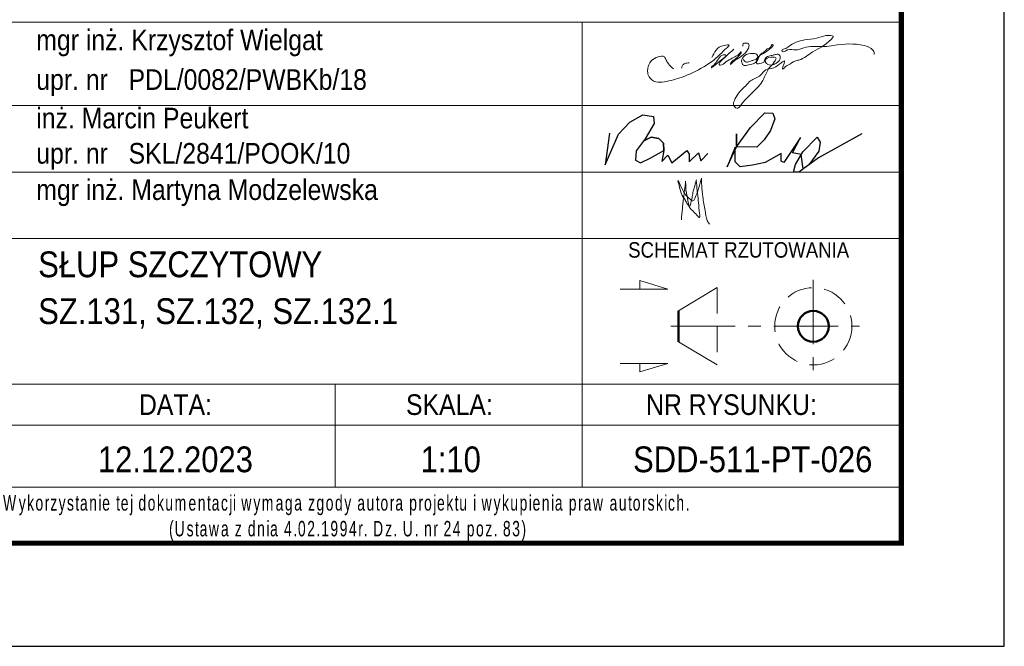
# Model space of a CAD drawing. Header units: millimetres. Extents: x -174 to 432, y 15762 to 16257.
# Tile 14 of 21: x 330 to 426, y 15762 to 15822. Entities that reach past the tile are written whole.
import ezdxf
from ezdxf.enums import TextEntityAlignment as Align

# ---------------------------------------------------------------- set-up
doc = ezdxf.new("R2010")
doc.units = ezdxf.units.MM
doc.header["$LTSCALE"] = 10
doc.linetypes.add('HIDDEN', pattern=[0.375, 0.25, -0.125])
doc.linetypes.add('MITTE', pattern=[2, 1.25, -0.25, 0.25, -0.25])
doc.layers.add('_FORMATKA', color=8, linetype='Continuous', plot=False)
for name, color, linetype, lineweight in [('_RAMKA', 7, 'Continuous', 35), ('_Tabelka', 7, 'Continuous', 25), ('PS_DIM', 4, 'Continuous', 13), ('PS_Hidden', 2, 'HIDDEN', 9), ('PS_MIDLINE', 5, 'MITTE', 13), ('PS_Pos', 1, 'Continuous', 15), ('PS_SOLID', 7, 'Continuous', 30), ('PS_TEXT', 3, 'Continuous', 18)]:
    doc.layers.add(name, color=color, linetype=linetype, lineweight=lineweight)
doc.styles.add('gil', font='txt', dxfattribs={"width": 0.9})

# ---------------------------------------------------------------- blocks, each defined once
blk = doc.blocks.new('*U133')
at = {"layer": '_FORMATKA', "lineweight": -3}
blk.add_lwpolyline([(-594, 0), (0, 0), (0, 420), (-594, 420)], close=True, dxfattribs=at)
at = {"layer": '_RAMKA', "lineweight": -3, "const_width": 0.5}
blk.add_lwpolyline([(-564, 10), (-10, 10), (-10, 410), (-564, 410)], close=True, dxfattribs=at)
blk = doc.blocks.new('A$C077725B1')
at = {"layer": 'PS_SOLID', "color": 5, "lineweight": 25}
for points in [[(26.25, 3.91), (21.8, 1.47), (19.81, 0), (19.26, 0), (19.47, 0.79), (20.21, 2.08), (21.68, 3.55), (21.99, 3.05), (21.86, 2.14), (20.81, 0.74), (20.25, 0.33), (20.03, 1.78), (19.17, 1.98), (19.96, 3.54), (18.27, 0.97), (18, 1.12), (18, 1.91), (16.37, 0.97), (15.05, 0.72), (13.81, 0.54), (13.29, 1.06), (13.29, 2.56), (12.47, 0.52), (13.42, 2.59), (13.42, 3.89), (13.42, 2.59), (14.85, 4.56), (16.34, 6.04), (17.15, 6.01), (17.36, 5.44), (16.89, 4.25), (16.25, 3.31), (15.51, 2.56), (13.42, 2.59)], [(0.45, 3.96), (0, 0.74), (1.35, 3.86), (2.53, 5.09), (3.87, 5.86), (4.96, 5.66), (5.03, 4.97), (4.09, 3.39), (3.17, 2.17), (3.12, 1.2), (3.6, 0.93), (4.61, 1.41), (5.99, 2.21), (5.97, 2.95), (5.49, 3.43), (4.71, 3.58), (3.95, 3.2), (4.71, 3.58), (5.49, 3.43), (5.97, 2.95), (5.99, 2.21), (5.79, 1.09), (6.4, 1.71), (6.83, 0.96), (8.36, 2.21), (8.58, 1.82), (8.58, 1.03), (9.53, 1.97), (9.77, 1.14), (10.51, 1.89)]]:
    blk.add_lwpolyline(points, dxfattribs=at)
blk = doc.blocks.new('tabela_rys')
at = {"layer": '_Tabelka', "color": 251, "lineweight": 15}
for p, q in [((21.617, 58.324), (131.619, 58.324)), ((21.617, 58.324), (131.619, 58.324)), ((100.617, 58.324), (100.617, 37.331)), ((21.617, 50.244), (131.619, 50.244)), ((21.617, 43.788), (131.619, 43.788)), ((21.617, 37.331), (131.619, 37.331)), ((21.617, 37.331), (131.619, 37.331)), ((21.617, 37.331), (131.619, 37.331)), ((21.617, 37.331), (131.619, 37.331)), ((21.617, 37.331), (131.619, 37.331)), ((21.617, 37.331), (131.619, 37.331)), ((21.617, 37.331), (131.619, 37.331)), ((21.617, 37.331), (131.619, 37.331)), ((100.617, 37.331), (100.617, 13.22)), ((21.617, 23.22), (131.619, 23.22)), ((131.619, 23.22), (21.617, 23.22)), ((76.617, 23.22), (76.617, 13.22)), ((21.617, 19.22), (131.619, 19.22)), ((21.617, 13.22), (131.619, 13.22))]:
    blk.add_line(p, q, dxfattribs=at)
at = {"layer": '_Tabelka', "color": 251, "lineweight": 30}
blk.add_lwpolyline([(131.619, 123.55), (21.617, 123.55), (21.617, 7.769), (131.619, 7.769)], close=True, dxfattribs=at)
at = {"layer": 'PS_DIM', "color": 5, "true_color": 0x1d16e9}
for points in [[(116.267, 54.778), (116.395, 54.557), (116.576, 54.452), (116.963, 54.556), (117.271, 54.638), (117.58, 54.816), (117.657, 55.105), (117.194, 55.297), (116.428, 55.092), (116.183, 54.847), (116.107, 54.564), (116.283, 54.147), (116.647, 54.147), (117.636, 54.623), (118.013, 55.277), (118.301, 55.444), (118.596, 55.738), (118.911, 55.92), (119.04, 56.143), (119.091, 56.157), (118.237, 55.303), (117.837, 55.072), (117.567, 54.605), (117.567, 54.35), (118.025, 54.35), (118.296, 54.506), (118.352, 54.716), (118.625, 54.99), (119.089, 55.114), (119.382, 55.193), (119.718, 55.193), (119.863, 54.941), (119.563, 54.422), (119.251, 54.241), (118.633, 54.241), (118.445, 54.429), (118.389, 54.638), (119.458, 54.796), (119.298, 54.519), (119.176, 54.309), (118.994, 54.126), (118.153, 52.671), (115.925, 50.15), (115.75, 49.975), (115.516, 50.038), (115.329, 50.361), (115.462, 50.857), (115.827, 51.49), (116.51, 52.173), (116.972, 52.634), (117.942, 53.195), (118.449, 53.702), (119.242, 53.914), (120.281, 54.514), (120.083, 53.776), (120.47, 54.094), (120.718, 54.237), (120.959, 54.377), (121.277, 54.56), (121.662, 54.663), (123.034, 55.455), (124.83, 56.691), (124.988, 56.964), (124.746, 57.028), (124.288, 57.028), (123.367, 56.781), (122.223, 56.609), (121.396, 56.387), (120.688, 55.978), (120.265, 55.734), (120.024, 55.595), (120.05, 55.499), (120.566, 55.638), (121.344, 55.638), (122.151, 55.854), (123.026, 55.971), (124.107, 55.971), (125.015, 56.083), (128.002, 56.083), (128.89, 55.57), (128.975, 55.254), (128.949, 55.228)], [(109.485, 53.8), (108.993, 54.292), (108.789, 54.646), (108.604, 54.966), (107.985, 54.966), (107.358, 54.604), (106.973, 53.574), (107.118, 53.035), (107.768, 52.545), (108.617, 52.545), (110.316, 53), (114.183, 55.371), (114.626, 55.814), (114.897, 56.085), (114.409, 56.085), (113.226, 54.901)], [(115.363, 55.7), (113.223, 53.93), (113.179, 53.905), (113.179, 53.979), (113.332, 54.132), (113.559, 54.359), (114.452, 55.166), (114.545, 55.141), (113.987, 54.42), (113.952, 54.18), (114.031, 54.159), (114.583, 54.477), (115.189, 54.827), (115.457, 54.982), (115.734, 55.142), (115.953, 55.361), (116.043, 55.451), (116.06, 55.385), (116.02, 55.285), (115.287, 54.609), (115.062, 54.384), (115.02, 54.227), (115.14, 54.347), (115.641, 54.75), (116.773, 55.824), (116.82, 55.998), (116.82, 56.171), (116.686, 56.304), (116.503, 56.304), (116.263, 56.24), (116.227, 56.108), (116.227, 56.003)], [(111.022, 54.376), (110.576, 54.311), (110.367, 54.141), (110.276, 53.863)], [(109.916, 42.985), (110.363, 42.101), (110.655, 41.594), (111.095, 41.154), (111.381, 40.989), (111.658, 41.467), (111.964, 42.251), (112.076, 42.757), (112.199, 43.186)], [(112.199, 43.186), (112.226, 42.5), (112.329, 41.377), (112.563, 40.056), (112.77, 39.097), (112.984, 38.727)], [(111.706, 43.01), (111.789, 41.967), (111.901, 41.032), (111.995, 40.027), (111.995, 39.379), (111.654, 39.72), (111.222, 40.152), (110.844, 40.684), (110.647, 41.025), (110.263, 41.69), (110.076, 42.333), (109.916, 42.985)], [(110.259, 39.14), (110.353, 40.274), (110.426, 40.937), (110.495, 41.467), (110.591, 42.258), (110.647, 42.752), (110.647, 42.895)], [(110.647, 42.895), (110.685, 42.379), (110.685, 42.144), (110.7, 41.974), (110.714, 41.904), (110.762, 41.676), (110.807, 41.474), (110.84, 41.291), (110.915, 40.879), (111.01, 40.526), (111.039, 40.474), (111.145, 40.656), (111.217, 40.95), (111.293, 41.275), (111.376, 41.81), (111.503, 42.257), (111.604, 42.655), (111.711, 43.027)]]:
    blk.add_spline(points, degree=3, dxfattribs=at)
at = {"layer": 'PS_Hidden'}
blk.add_line((113.733, 32.575), (113.733, 25.075), dxfattribs=at)
blk.add_circle((123.066, 28.825), 3.75, dxfattribs=at)
at = {"layer": 'PS_MIDLINE', "ltscale": 0.5}
for p, q in [((123.066, 33.325), (123.066, 24.325)), ((109.233, 28.825), (127.566, 28.825))]:
    blk.add_line(p, q, dxfattribs=at)
at = {"layer": 'PS_Pos'}
for p, q in [((109.983, 30.325), (113.733, 32.575)), ((113.733, 25.075), (109.983, 27.325))]:
    blk.add_line(p, q, dxfattribs=at)
at = {"layer": 'PS_Pos', "lineweight": 50}
blk.add_line((109.983, 27.325), (109.983, 30.325), dxfattribs=at)
at = {"layer": 'PS_SOLID', "lineweight": 50}
blk.add_line((109.983, 30.325), (109.983, 27.325), dxfattribs=at)
blk.add_circle((123.066, 28.825), 1.5, dxfattribs=at)
blk.add_circle((123.066, 28.825), 1.5, dxfattribs=at)
at = {"layer": 'PS_TEXT', "color": 7}
for p, q in [((108.951, 32.437), (106.217, 33.258)), ((106.217, 33.258), (106.217, 32.437)), ((108.951, 32.437), (104.304, 32.437)), ((108.951, 25.213), (104.304, 25.213)), ((108.951, 25.213), (106.217, 24.393)), ((106.217, 24.393), (106.217, 25.213))]:
    blk.add_line(p, q, dxfattribs=at)
at = {"layer": 'PS_Pos', "color": 7, "xscale": 0.9500000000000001, "yscale": 0.9500000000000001, "zscale": 0.9500000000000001}
blk.add_blockref('A$C077725B1', (102.85, 43.788), dxfattribs=at)
at = {"layer": '_Tabelka', "color": 7, "style": 'gil', "width": 0.9}
for s, p in [('mgr inż. Krzysztof Wielgat', (47.601, 56.618)), ('upr. nr   PDL/0082/PWBKb/18 ', (47.601, 52.765)), ('inż. Marcin Peukert', (47.601, 49.029)), ('upr. nr   SKL/2841/POOK/10 ', (47.601, 45.609)), ('mgr inż. Martyna Modzelewska', (47.601, 42.082))]:
    blk.add_text(s, height=2, dxfattribs=at).set_placement(p, align=Align.MIDDLE_LEFT)
at = {"layer": '_Tabelka', "color": 251, "style": 'gil', "width": 0.9}
for s, p in [('DATA:', (61.116, 21.22)), ('SKALA:', (87.725, 21.22)), ('NR RYSUNKU:', (115.118, 21.22))]:
    blk.add_text(s, height=2, dxfattribs=at).set_placement(p, align=Align.MIDDLE)
at = {"layer": '_Tabelka', "color": 7, "lineweight": 13, "insert": (22.628, 10.21), "char_height": 1.5, "attachment_point": 4, "style": 'gil'}
blk.add_mtext_dynamic_manual_height_columns('\\pi19.10122;{\\W0.7;\\T1.2;Wykorzystanie tej dokumentacji wymaga zgody autora projektu i wykupienia praw autorskich.\\P\\pi35.86535;(Ustawa z dnia 4.02.1994r. Dz. U. nr 24 poz. 83)}', width=107.59362, gutter_width=12.5, heights=[0], dxfattribs=at)
at = {"layer": '_Tabelka', "color": 7, "style": 'gil', "width": 0.9}
for p in [(47.788, 34.834), (47.788, 30.292), (47.788, 26.062)]:
    blk.add_attdef('NAZWA_RYS:', text='', height=2.5, dxfattribs=at).set_placement(p, align=Align.MIDDLE_LEFT)
blk.add_attdef('FORMAT', text='', height=2.5, dxfattribs=at).set_placement((33.116, 15.911), align=Align.MIDDLE)
at = {"layer": '_Tabelka', "color": 7, "style": 'gil', "width": 0.9, "flags": 8}
for tag, p in [('DATA', (61.115, 15.911)), ('SKALA', (87.85, 15.911)), ('NR_RYSUNKU', (117.184, 15.911))]:
    blk.add_attdef(tag, text='', height=2.5, dxfattribs=at).set_placement(p, align=Align.MIDDLE)
at = {"layer": 'PS_TEXT', "color": 7, "insert": (100.878, 36.983), "char_height": 1.5, "width": 31.00282, "attachment_point": 1, "style": 'gil'}
blk.add_mtext('\\pi4.20993;SCHEMAT RZUTOWANIA', dxfattribs=at)

msp = doc.modelspace()

# ---------------------------------------------------------------- block references
at = {"layer": 'PS_DIM'}
msp.add_blockref('*U133', (425.575, 15761.605), dxfattribs=at)
at = {"layer": 'PS_DIM', "color": 7}
ref = msp.add_blockref('tabela_rys', (283.956, 15763.836), dxfattribs=at)
ref.add_attrib('DATA', '12.12.2023', dxfattribs={"layer": '_Tabelka', "color": 7, "height": 2.5, "style": 'gil', "width": 0.9, "flags": 8}).set_placement((345.071, 15779.748), align=Align.MIDDLE)
ref.add_attrib('SKALA', '1:10', dxfattribs={"layer": '_Tabelka', "color": 7, "height": 2.5, "style": 'gil', "width": 0.9, "flags": 8}).set_placement((371.806, 15779.748), align=Align.MIDDLE)
ref.add_attrib('NR_RYSUNKU', 'SDD-511-PT-026', dxfattribs={"layer": '_Tabelka', "color": 7, "height": 2.5, "style": 'gil', "width": 0.9, "flags": 8}).set_placement((401.14, 15779.748), align=Align.MIDDLE)
ref.add_attrib('NAZWA_RYS:', 'SŁUP SZCZYTOWY', dxfattribs={"layer": '_Tabelka', "color": 7, "height": 2.5, "style": 'gil', "width": 0.9}).set_placement((331.745, 15798.67), align=Align.MIDDLE_LEFT)
ref.add_attrib('NAZWA_RYS:', 'SZ.131, SZ.132, SZ.132.1', dxfattribs={"layer": '_Tabelka', "color": 7, "height": 2.5, "style": 'gil', "width": 0.9}).set_placement((331.745, 15794.128), align=Align.MIDDLE_LEFT)

doc.saveas('drawing.dxf')
